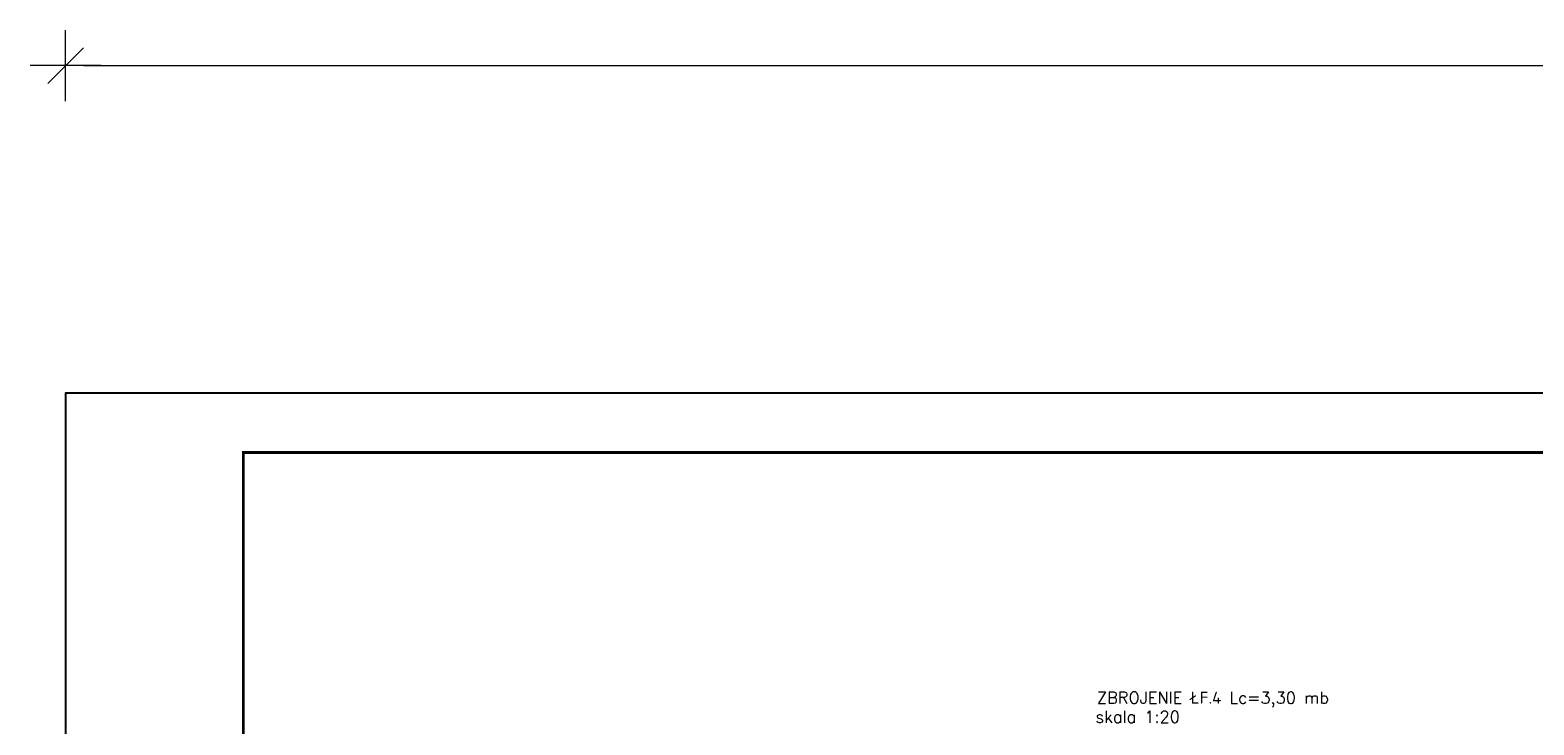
# Model space of a CAD drawing. Extents: x 253237 to 278058, y -131782 to -118389.
# Tile 5 of 23: x 253237 to 258314, y -121023 to -118676. Entities that reach past the tile are written whole.
import ezdxf
from ezdxf.enums import TextEntityAlignment as Align

# ---------------------------------------------------------------- set-up
doc = ezdxf.new("R2010")
doc.units = 0
doc.header["$LTSCALE"] = 5
doc.header["$MEASUREMENT"] = 0
doc.layers.add('_FORMATKA', color=8, linetype='Continuous', lineweight=15, plot=False)
for name, color, linetype, lineweight in [('_RAMKA', 7, 'Continuous', 35), ('AutoCAD_Structural_Detailing_symbole graficzne', 7, 'Continuous', 13), ('PS_DIM', 4, 'Continuous', 13)]:
    doc.layers.add(name, color=color, linetype=linetype, lineweight=lineweight)
doc.styles.add('simplex', font='simplex.shx', dxfattribs={"width": 0.9})
doc.styles.add('style1', font='simplex.shx')
doc.dimstyles.new('1_10_PRZ', dxfattribs={"dimtxt": 2, "dimasz": 1, "dimexe": 2, "dimexo": 5, "dimgap": 1, "dimtad": 1, "dimdec": 0, "dimlfac": 10, "dimtxsty": 'simplex', "dimblk": 'dimznak', "dimcen": 2, "dimse1": 1, "dimse2": 1, "dimclrt": 3, "dimadec": 1, "dimazin": 0, "dimtfac": 1, "dimtdec": 0, "dimtix": 1, "dimtmove": 2, "dimatfit": 3, "dimldrblk": 'dim-grot', "dimfxl": 1, "dimarcsym": 0})

# ---------------------------------------------------------------- blocks, each defined once
blk = doc.blocks.new('dimznak')
at = {"color": 0}
for points in [[(0, 2), (0, -2)], [(-2, 0), (2, 0)]]:
    blk.add_lwpolyline(points, dxfattribs=at)
at = {"color": 3}
blk.add_lwpolyline([(1, 1), (-1, -1)], dxfattribs=at)
blk = doc.blocks.new('*D24')
at = {"color": 252, "lineweight": -2, "transparency": 16777216}
blk.add_line((-1197, 649.33), (-3, 649.33), dxfattribs=at)
at = {"layer": 'Defpoints', "color": 0, "transparency": 16777216}
for p in [(0, 649.33), (-1200, 594), (0, 594)]:
    blk.add_point(p, dxfattribs=at)
at = {"color": 252, "lineweight": -2, "transparency": 16777216, "xscale": 3, "yscale": 3, "zscale": 3, "rotation": 180}
blk.add_blockref('dimznak', (-1200, 649.33), dxfattribs=at)
at = {"color": 252, "lineweight": -2, "transparency": 16777216, "xscale": 3, "yscale": 3, "zscale": 3}
blk.add_blockref('dimznak', (0, 649.33), dxfattribs=at)
at = {"color": 252, "transparency": 16777216, "insert": (-600, 659.83), "char_height": 15, "attachment_point": 5, "style": 'simplex'}
blk.add_mtext('1200', dxfattribs=at)
blk = doc.blocks.new('dim-grot')
blk.add_hatch(color=256).paths.add_polyline_path([(0, 0), (-2, 0.5), (-2, -0.5)])
blk.add_lwpolyline([(0, 0), (-2, 0.5), (-2, -0.5), (0, 0)])
blk = doc.blocks.new('*U16')
at = {"layer": '_FORMATKA', "lineweight": -3}
blk.add_lwpolyline([(-1200, 0), (0, 0), (0, 594), (-1200, 594)], close=True, dxfattribs=at)
at = {"layer": '_RAMKA', "lineweight": -3, "const_width": 0.5}
blk.add_lwpolyline([(-1170, 10), (-10, 10), (-10, 584), (-1170, 584)], close=True, dxfattribs=at)
dim = blk.add_linear_dim(base=(0, 649.33), p1=(-1200, 594), p2=(0, 594), dimstyle='1_10_PRZ', override={"dimscale": 3, "dimtxt": 5, "dimlfac": 1, "dimclrd": 252, "dimclrt": 252})
dim.commit()
dim.dimension.update_dxf_attribs({"geometry": '*D24', "text_midpoint": (-600, 659.83)})

msp = doc.modelspace()

# ---------------------------------------------------------------- block references
at = {"layer": 'PS_DIM', "xscale": 20, "yscale": 20, "zscale": 20}
msp.add_blockref('*U16', (277357.33, -131782.14), dxfattribs=at)

# ---------------------------------------------------------------- texts
at = {"layer": 'AutoCAD_Structural_Detailing_symbole graficzne', "color": 2, "style": 'style1'}
for s, p in [('ZBROJENIE ŁF.4 Lc=3,30 mb', (256839.37, -120962.65)), ('skala 1:20', (256834.37, -121027.21))]:
    msp.add_text(s, height=40, dxfattribs=at).set_placement(p, align=Align.BOTTOM_LEFT)

doc.saveas('drawing.dxf')
